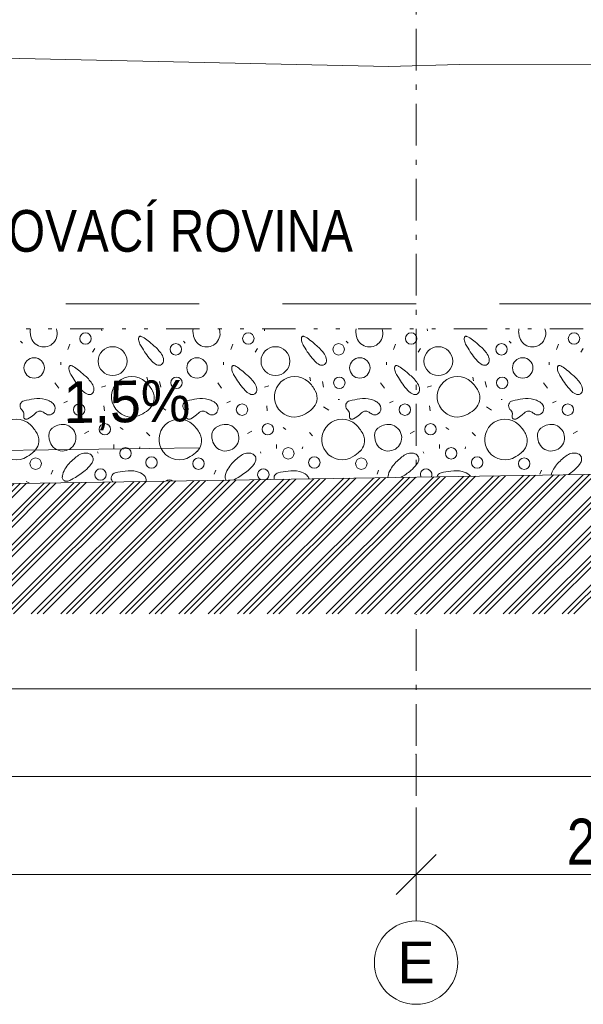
# Model space of a CAD drawing. Header units: millimetres. Extents: x -479461597 to -478645968, y -1101060132 to -1100898045.
# Tile 29 of 145: x -479182606 to -479179227, y -1101055223 to -1101049319. Entities that reach past the tile are written whole.
import ezdxf
from ezdxf.enums import TextEntityAlignment as Align

# ---------------------------------------------------------------- set-up
doc = ezdxf.new("R2010")
doc.units = ezdxf.units.MM
doc.header["$MEASUREMENT"] = 0
for name, pattern in [('Wipeout_Contour', [1000, 0, -1000]), ('Čerchovaná M', [450, 250, -85, 30, -85]), ('Čerchovaná se dvěma tečkami', [575, 200, -110, 22.5, -110, 22.5, -110]), ('Čárkovaná L', [1300, 800, -500])]:
    doc.linetypes.add(name, pattern=pattern)
for name, color, linetype, lineweight, true_color in [('2D prvky - značky_Pero_č.__4', 7, 'Continuous', 13, 0x1a4f6e), ('Anotace - SP_Pero_č.__25', 7, 'Continuous', 13, 0x1a4f6e), ('Bourané_2D prvky - vyplně_Pero_č.__40', 7, 'Continuous', 13, 0xc9ca94), ('Bourané_Konstrukce - základy výkop_Pero_č.__109', 7, 'Continuous', 13, 0x6da3d7), ('Bourané_Kóty - SP_Pero_č.__25', 7, 'Continuous', 13, 0x1a4f6e), ('Bourané_Kóty - SP_Pero_č.__45', 7, 'Continuous', 13, 0x1a4f6e), ('Bourané_Kóty - SP_Pero_č.__85', 7, 'Continuous', 13, 0x1a4f6e), ('Konstrukční síť_Pero_č.__81', 7, 'Continuous', 13, 0xa8a8a8), ('Situace - terén HTU_Pero_č.__186', 7, 'Continuous', 20, 0x7b0011), ('Situace - terén PT_Pero_č.__190', 7, 'Continuous', 20, 0x6d6f03)]:
    doc.layers.add(name, color=color, linetype=linetype, lineweight=lineweight, true_color=true_color)
for name, color, linetype, lineweight in [('Anotace - SP_Pero_č.__2', 7, 'Continuous', 20), ('Konstrukce - základy podsyp_Pero_č.__96', 124, 'Continuous', 13), ('Konstrukční síť_Pero_č.__183', 7, 'Continuous', 20)]:
    doc.layers.add(name, color=color, linetype=linetype, lineweight=lineweight)
for name, color, linetype in [('Bourané_2D prvky - vyplně', 7, 'Continuous'), ('Bourané_Kóty - SP', 7, 'Continuous'), ('Konstrukční síť', 7, 'Continuous'), ('Situace - terén PT', 7, 'Continuous')]:
    doc.layers.add(name, color=color, linetype=linetype)
doc.styles.add('GENERATED_STYLE_5', font='txt')
doc.styles.add('GENERATED_STYLE_6', font='txt')
doc.styles.add('GENERATED_STYLE_7', font='txt')
doc.dimstyles.new('GENERATED_STYLE__1', dxfattribs={"dimtxt": 275, "dimasz": 228, "dimexe": 0.18, "dimexo": 400, "dimgap": 0.09, "dimtad": 1, "dimtih": 1, "dimtoh": 1, "dimdec": 0, "dimzin": 0, "dimdsep": 46, "dimtxsty": 'GENERATED_STYLE_5', "dimblk": 'ARROWHEAD_6', "dimblk1": 'ARROWHEAD_6', "dimblk2": 'ARROWHEAD_6', "dimcen": 0.09, "dimclrd": 256, "dimclre": 256, "dimclrt": 256, "dimazin": 0, "dimtfac": 1, "dimtdec": 4, "dimtmove": 0, "dimatfit": 3, "dimfxl": 1, "dimtolj": 1, "dimtzin": 0, "dimarcsym": 0})
doc.dimstyles.new('GENERATED_STYLE__4', dxfattribs={"dimtxt": 0.18, "dimasz": 182.4, "dimexe": 0.18, "dimexo": 0.0625, "dimgap": 0.09, "dimtad": 0, "dimtih": 1, "dimtoh": 1, "dimdec": 4, "dimzin": 0, "dimdsep": 46, "dimcen": 0.09, "dimadec": 0, "dimazin": 0, "dimtfac": 1, "dimtdec": 4, "dimtmove": 0, "dimatfit": 3, "dimldrblk": 'ARROWHEAD_1', "dimfxl": 1, "dimtolj": 1, "dimtzin": 0, "dimarcsym": 0})

# ---------------------------------------------------------------- blocks, each defined once
blk = doc.blocks.new('*X11', base_point=(-479162629.7, -1101050723.4))
at = {"layer": 'Bourané_2D prvky - vyplně_Pero_č.__40', "color": 9, "linetype": 'Continuous', "lineweight": 13, "true_color": 0xc9ca94}
for p, q in [((-479182114.4, -1101051185.2), (-479182115.8, -1101051173.4)), ((-479181138, -1101051185.2), (-479181139.5, -1101051173.4)), ((-479180161.7, -1101051185.2), (-479180163.2, -1101051173.4)), ((-479182601.4, -1101051246), (-479182589.6, -1101051257.9)), ((-479182305.4, -1101051265), (-479182317.2, -1101051295.8)), ((-479181625.1, -1101051246), (-479181613.3, -1101051257.9)), ((-479181329, -1101051265), (-479181340.9, -1101051295.8)), ((-479180648.8, -1101051246), (-479180637, -1101051257.9)), ((-479180352.7, -1101051265), (-479180364.6, -1101051295.8)), ((-479179672.5, -1101051246), (-479179660.6, -1101051257.9)), ((-479179376.4, -1101051265), (-479179388.2, -1101051295.8)), ((-479182170.4, -1101051312.3), (-479182156.1, -1101051291)), ((-479181194, -1101051312.3), (-479181179.8, -1101051291)), ((-479180217.7, -1101051312.3), (-479180203.5, -1101051291)), ((-479179241.4, -1101051312.3), (-479179227.2, -1101051291)), ((-479182359.8, -1101051371.6), (-479182359.8, -1101051388.1)), ((-479181383.5, -1101051371.6), (-479181383.5, -1101051388.1)), ((-479180407.2, -1101051371.6), (-479180407.2, -1101051388.1)), ((-479179430.9, -1101051371.6), (-479179430.9, -1101051388.1)), ((-479182371.7, -1101051527.9), (-479182395.4, -1101051497.1)), ((-479182089.4, -1101051513.7), (-479182115.4, -1101051523.1)), ((-479181843, -1101051461.6), (-479181838.3, -1101051485.2)), ((-479181767.2, -1101051487.6), (-479181760.1, -1101051523.1)), ((-479181395.4, -1101051527.9), (-479181419.1, -1101051497.1)), ((-479181113, -1101051513.7), (-479181139.1, -1101051523.1)), ((-479180866.7, -1101051461.6), (-479180862, -1101051485.2)), ((-479180790.9, -1101051487.6), (-479180783.8, -1101051523.1)), ((-479180419, -1101051527.9), (-479180442.7, -1101051497.1)), ((-479180136.7, -1101051513.7), (-479180162.8, -1101051523.1)), ((-479179890.4, -1101051461.6), (-479179885.7, -1101051485.2)), ((-479179814.6, -1101051487.6), (-479179807.5, -1101051523.1)), ((-479179442.7, -1101051527.9), (-479179466.4, -1101051497.1)), ((-479182340.9, -1101051615.5), (-479182319.6, -1101051606)), ((-479182101, -1101051634.2), (-479182098.6, -1101051665)), ((-479181672.5, -1101051596.6), (-479181665.4, -1101051596.6)), ((-479181364.6, -1101051615.5), (-479181343.3, -1101051606)), ((-479181124.7, -1101051634.2), (-479181122.3, -1101051665)), ((-479180696.2, -1101051596.6), (-479180689.1, -1101051596.6)), ((-479180388.3, -1101051615.5), (-479180366.9, -1101051606)), ((-479180148.3, -1101051634.2), (-479180146, -1101051665)), ((-479179719.9, -1101051596.6), (-479179712.7, -1101051596.6)), ((-479179411.9, -1101051615.5), (-479179390.6, -1101051606)), ((-479181760.4, -1101051640.9), (-479181729.6, -1101051659.9)), ((-479180784.1, -1101051640.9), (-479180753.3, -1101051659.9)), ((-479179807.8, -1101051640.9), (-479179777, -1101051659.9)), ((-479182191.3, -1101051785.6), (-479182217.3, -1101051799.8)), ((-479182003.4, -1101051765.2), (-479181986.7, -1101051776)), ((-479181845.4, -1101051794.7), (-479181826.5, -1101051813.6)), ((-479181215, -1101051785.6), (-479181241, -1101051799.8)), ((-479181027.1, -1101051765.2), (-479181010.3, -1101051776)), ((-479180869.1, -1101051794.7), (-479180850.1, -1101051813.6)), ((-479180238.6, -1101051785.6), (-479180264.7, -1101051799.8)), ((-479180050.8, -1101051765.2), (-479180034, -1101051776)), ((-479179892.8, -1101051794.7), (-479179873.8, -1101051813.6)), ((-479179262.3, -1101051785.6), (-479179288.4, -1101051799.8)), ((-479182042, -1101051889.4), (-479182042, -1101051865.7)), ((-479181065.7, -1101051889.4), (-479181065.7, -1101051865.7)), ((-479180089.4, -1101051889.4), (-479180089.4, -1101051865.7)), ((-479182136.7, -1101051917.8), (-479182139.1, -1101051910.7)), ((-479181888, -1101051891.8), (-479181885.7, -1101051879.9)), ((-479181160.4, -1101051917.8), (-479181162.8, -1101051910.7)), ((-479180911.7, -1101051891.8), (-479180909.3, -1101051879.9)), ((-479180184.1, -1101051917.8), (-479180186.5, -1101051910.7)), ((-479179935.4, -1101051891.8), (-479179933, -1101051879.9)), ((-479182407.2, -1101052019.7), (-479182416.7, -1101052043.4)), ((-479181430.9, -1101052019.7), (-479181440.4, -1101052043.4)), ((-479180454.6, -1101052019.7), (-479180464, -1101052043.4)), ((-479179478.3, -1101052019.7), (-479179487.7, -1101052043.4)), ((-479182568.3, -1101052088.4), (-479182547, -1101052097.8))]:
    blk.add_line(p, q, dxfattribs=at)
for centre, radius in [((-479182211.7, -1101051231.1), 34.3), ((-479181235.4, -1101051231.1), 34.3), ((-479180259, -1101051231.1), 34.3), ((-479179282.7, -1101051231.1), 34.3), ((-479182049.2, -1101051366.1), 86.5), ((-479181670.3, -1101051295.5), 34.3), ((-479181072.8, -1101051366.1), 86.5), ((-479180694, -1101051295.5), 34.3), ((-479180096.5, -1101051366.1), 86.5), ((-479179717.7, -1101051295.5), 34.3), ((-479182519.5, -1101051407.1), 61.2), ((-479181543.2, -1101051407.1), 61.2), ((-479180566.8, -1101051407.1), 61.2), ((-479179590.5, -1101051407.1), 61.2), ((-479181666.1, -1101051495.9), 34.3), ((-479180689.8, -1101051495.9), 34.3), ((-479179713.5, -1101051495.9), 34.3), ((-479182249.5, -1101051657.6), 34.3), ((-479181273.1, -1101051657.6), 34.3), ((-479180296.8, -1101051657.6), 34.3), ((-479179320.5, -1101051657.6), 34.3), ((-479182095.4, -1101051775), 34.3), ((-479181119.1, -1101051775), 34.3), ((-479180142.8, -1101051775), 34.3), ((-479181972.2, -1101051919.3), 34.3), ((-479180995.9, -1101051919.3), 34.3), ((-479180019.6, -1101051919.3), 34.3), ((-479182510.7, -1101051981.2), 34.3), ((-479181816.1, -1101051974.2), 34.3), ((-479181534.4, -1101051981.2), 34.3), ((-479180839.8, -1101051974.2), 34.3), ((-479180558.1, -1101051981.2), 34.3), ((-479179863.5, -1101051974.2), 34.3), ((-479179581.8, -1101051981.2), 34.3), ((-479182121.8, -1101052046.7), 34.3)]:
    blk.add_circle(centre, radius, dxfattribs=at)
for centre, radius, start, end in [((-479182483.4, -1101051187.1), 60.4, 166.82651, 183.23471), ((-479182403.9, -1101051182.7), 140, 183.20947, 193.73016), ((-479182461.3, -1101051201.4), 79.9, 190.42819, 20.56996), ((-479181858.5, -1101051232.8), 35.1, 166.99162, 187.79059), ((-479181880.6, -1101051228), 12.4, 144.58124, 165.79236), ((-479181884.2, -1101051225.6), 8.15, 116.44249, 143.74637), ((-479181883.7, -1101051227.1), 9.77, 91.58784, 115.1953), ((-479181883.4, -1101051235.2), 17.9, 76.26222, 91.63398), ((-479181891, -1101051263.6), 47.3, 60.09228, 75.56108), ((-479181968.6, -1101051399.7), 203.9, 49.77705, 60.23921), ((-479181507.1, -1101051187.1), 60.4, 166.82651, 183.23471), ((-479181427.6, -1101051182.7), 140, 183.20947, 193.73016), ((-479181485, -1101051201.4), 79.9, 190.42819, 20.56996), ((-479180882.2, -1101051232.8), 35.1, 166.99162, 187.79059), ((-479180904.3, -1101051228), 12.4, 144.58124, 165.79236), ((-479180907.9, -1101051225.6), 8.15, 116.44249, 143.74637), ((-479180907.3, -1101051227.1), 9.77, 91.58784, 115.1953), ((-479180907.1, -1101051235.2), 17.9, 76.26222, 91.63398), ((-479180914.6, -1101051263.6), 47.3, 60.09228, 75.56108), ((-479180992.3, -1101051399.7), 203.9, 49.77705, 60.23921), ((-479180530.8, -1101051187.1), 60.4, 166.82651, 183.23471), ((-479180451.3, -1101051182.7), 140, 183.20947, 193.73016), ((-479180508.7, -1101051201.4), 79.9, 190.42819, 20.56996), ((-479179905.9, -1101051232.8), 35.1, 166.99162, 187.79059), ((-479179928, -1101051228), 12.4, 144.58124, 165.79236), ((-479179931.5, -1101051225.6), 8.15, 116.44249, 143.74637), ((-479179931, -1101051227.1), 9.77, 91.58784, 115.1953), ((-479179930.8, -1101051235.2), 17.9, 76.26222, 91.63398), ((-479179938.3, -1101051263.6), 47.3, 60.09228, 75.56108), ((-479180016, -1101051399.7), 203.9, 49.77705, 60.23921), ((-479179554.5, -1101051187.1), 60.4, 166.82651, 183.23471), ((-479179475, -1101051182.7), 140, 183.20947, 193.73016), ((-479179532.4, -1101051201.4), 79.9, 190.42819, 20.56996), ((-479181813.7, -1101051228.6), 80.1, 186.42962, 206.15703), ((-479181679.3, -1101051161.8), 230.1, 206.33038, 213.62436), ((-479182424.2, -1101051965.3), 930.2, 47.97476, 50.84929), ((-479181942.7, -1101051449.8), 225.2, 33.83427, 51.18662), ((-479180837.4, -1101051228.6), 80.1, 186.42962, 206.15703), ((-479180703, -1101051161.8), 230.1, 206.33038, 213.62436), ((-479181447.9, -1101051965.3), 930.2, 47.97476, 50.84929), ((-479180966.3, -1101051449.8), 225.2, 33.83427, 51.18662), ((-479179861, -1101051228.6), 80.1, 186.42962, 206.15703), ((-479179726.7, -1101051161.8), 230.1, 206.33038, 213.62436), ((-479180471.6, -1101051965.3), 930.2, 47.97476, 50.84929), ((-479179990, -1101051449.8), 225.2, 33.83427, 51.18662), ((-479181482.4, -1101051061.3), 450.4, 210.40568, 222.59648), ((-479181822.5, -1101051367.9), 79.8, 6.38135, 32.97964), ((-479180506.1, -1101051061.3), 450.4, 210.40568, 222.59648), ((-479180846.2, -1101051367.9), 79.8, 6.38135, 32.97964), ((-479179529.8, -1101051061.3), 450.4, 210.40568, 222.59648), ((-479179869.9, -1101051367.9), 79.8, 6.38135, 32.97964), ((-479182276.2, -1101051408.4), 35.1, 166.99162, 187.79059), ((-479182298.3, -1101051403.5), 12.4, 144.58124, 165.79236), ((-479182301.9, -1101051401.2), 8.15, 116.44249, 143.74637), ((-479182301.4, -1101051402.7), 9.77, 91.58784, 115.1953), ((-479182301.1, -1101051410.8), 17.9, 76.26222, 91.63398), ((-479182308.7, -1101051439.2), 47.3, 60.09228, 75.56108), ((-479182386.3, -1101051575.2), 203.9, 49.77705, 60.23921), ((-479181740.6, -1101051299.2), 99.3, 222.37116, 243.06329), ((-479181771.3, -1101051360.1), 31.2, 242.60519, 300.24019), ((-479181773, -1101051362.6), 30, 305.49207, 6.90343), ((-479181299.9, -1101051408.4), 35.1, 166.99162, 187.79059), ((-479181322, -1101051403.5), 12.4, 144.58124, 165.79236), ((-479181325.6, -1101051401.2), 8.15, 116.44249, 143.74637), ((-479181325, -1101051402.7), 9.77, 91.58784, 115.1953), ((-479181324.8, -1101051410.8), 17.9, 76.26222, 91.63398), ((-479181332.3, -1101051439.2), 47.3, 60.09228, 75.56108), ((-479181410, -1101051575.2), 203.9, 49.77705, 60.23921), ((-479180764.3, -1101051299.2), 99.3, 222.37116, 243.06329), ((-479180795, -1101051360.1), 31.2, 242.60519, 300.24019), ((-479180796.7, -1101051362.6), 30, 305.49207, 6.90343), ((-479180323.6, -1101051408.4), 35.1, 166.99162, 187.79059), ((-479180345.7, -1101051403.5), 12.4, 144.58124, 165.79236), ((-479180349.2, -1101051401.2), 8.15, 116.44249, 143.74637), ((-479180348.7, -1101051402.7), 9.77, 91.58784, 115.1953), ((-479180348.5, -1101051410.8), 17.9, 76.26222, 91.63398), ((-479180356, -1101051439.2), 47.3, 60.09228, 75.56108), ((-479180433.7, -1101051575.2), 203.9, 49.77705, 60.23921), ((-479179788, -1101051299.2), 99.3, 222.37116, 243.06329), ((-479179818.7, -1101051360.1), 31.2, 242.60519, 300.24019), ((-479179820.4, -1101051362.6), 30, 305.49207, 6.90343), ((-479179347.2, -1101051408.4), 35.1, 166.99162, 187.79059), ((-479179369.4, -1101051403.5), 12.4, 144.58124, 165.79236), ((-479179372.9, -1101051401.2), 8.15, 116.44249, 143.74637), ((-479179372.4, -1101051402.7), 9.77, 91.58784, 115.1953), ((-479179372.2, -1101051410.8), 17.9, 76.26222, 91.63398), ((-479179379.7, -1101051439.2), 47.3, 60.09228, 75.56108), ((-479179457.3, -1101051575.2), 203.9, 49.77705, 60.23921), ((-479182231.4, -1101051404.2), 80.1, 186.42962, 206.15703), ((-479182097, -1101051337.4), 230.1, 206.33038, 213.62436), ((-479182841.9, -1101052140.9), 930.2, 47.97476, 50.84929), ((-479182360.4, -1101051625.4), 225.2, 33.83427, 51.18662), ((-479181934, -1101051579.9), 121.6, 47.44539, 302.61512), ((-479181255.1, -1101051404.2), 80.1, 186.42962, 206.15703), ((-479181120.7, -1101051337.4), 230.1, 206.33038, 213.62436), ((-479181865.6, -1101052140.9), 930.2, 47.97476, 50.84929), ((-479181384, -1101051625.4), 225.2, 33.83427, 51.18662), ((-479180957.7, -1101051579.9), 121.6, 47.44539, 302.61512), ((-479180278.7, -1101051404.2), 80.1, 186.42962, 206.15703), ((-479180144.4, -1101051337.4), 230.1, 206.33038, 213.62436), ((-479180889.3, -1101052140.9), 930.2, 47.97476, 50.84929), ((-479180407.7, -1101051625.4), 225.2, 33.83427, 51.18662), ((-479179981.4, -1101051579.9), 121.6, 47.44539, 302.61512), ((-479179302.4, -1101051404.2), 80.1, 186.42962, 206.15703), ((-479179168, -1101051337.4), 230.1, 206.33038, 213.62436), ((-479179913, -1101052140.9), 930.2, 47.97476, 50.84929), ((-479179431.4, -1101051625.4), 225.2, 33.83427, 51.18662), ((-479181900.1, -1101051236.9), 450.4, 210.40568, 222.59648), ((-479182240.2, -1101051543.4), 79.8, 6.38135, 32.97964), ((-479181988.1, -1101051637.9), 201, 27.73941, 47.25688), ((-479180923.8, -1101051236.9), 450.4, 210.40568, 222.59648), ((-479181263.9, -1101051543.4), 79.8, 6.38135, 32.97964), ((-479181011.8, -1101051637.9), 201, 27.73941, 47.25688), ((-479179947.5, -1101051236.9), 450.4, 210.40568, 222.59648), ((-479180287.6, -1101051543.4), 79.8, 6.38135, 32.97964), ((-479180035.5, -1101051637.9), 201, 27.73941, 47.25688), ((-479178971.2, -1101051236.9), 450.4, 210.40568, 222.59648), ((-479179311.3, -1101051543.4), 79.8, 6.38135, 32.97964), ((-479182158.3, -1101051474.8), 99.3, 222.37116, 243.06329), ((-479182189, -1101051535.7), 31.2, 242.60519, 300.24019), ((-479182190.7, -1101051538.2), 30, 305.49207, 6.90343), ((-479181892.1, -1101051587.6), 92.5, 347.76658, 27.85068), ((-479181182, -1101051474.8), 99.3, 222.37116, 243.06329), ((-479181212.7, -1101051535.7), 31.2, 242.60519, 300.24019), ((-479181214.4, -1101051538.2), 30, 305.49207, 6.90343), ((-479180915.8, -1101051587.6), 92.5, 347.76658, 27.85068), ((-479180205.7, -1101051474.8), 99.3, 222.37116, 243.06329), ((-479180236.4, -1101051535.7), 31.2, 242.60519, 300.24019), ((-479180238.1, -1101051538.2), 30, 305.49207, 6.90343), ((-479179939.4, -1101051587.6), 92.5, 347.76658, 27.85068), ((-479179229.4, -1101051474.8), 99.3, 222.37116, 243.06329), ((-479179260, -1101051535.7), 31.2, 242.60519, 300.24019), ((-479179261.8, -1101051538.2), 30, 305.49207, 6.90343), ((-479182572.7, -1101051634.7), 31.5, 102.33238, 221.66579), ((-479182464.6, -1101052066.7), 476.8, 96.62587, 103.9434), ((-479182493.1, -1101051772.1), 181.1, 76.98482, 98.41911), ((-479182481.5, -1101051711.3), 119.2, 60.58312, 75.82357), ((-479182456.1, -1101051668.9), 69.8, 37.64751, 61.59738), ((-479182433.5, -1101051650), 40.4, 327.0376, 36.12094), ((-479181894.7, -1101051582.2), 96.3, 314.77786, 344.99612), ((-479181596.4, -1101051634.7), 31.5, 102.33238, 221.66579), ((-479181488.2, -1101052066.7), 476.8, 96.62587, 103.9434), ((-479181516.7, -1101051772.1), 181.1, 76.98482, 98.41911), ((-479181505.2, -1101051711.3), 119.2, 60.58312, 75.82357), ((-479181479.8, -1101051668.9), 69.8, 37.64751, 61.59738), ((-479181457.2, -1101051650), 40.4, 327.0376, 36.12094), ((-479180918.4, -1101051582.2), 96.3, 314.77786, 344.99612), ((-479180620.1, -1101051634.7), 31.5, 102.33238, 221.66579), ((-479180511.9, -1101052066.7), 476.8, 96.62587, 103.9434), ((-479180540.4, -1101051772.1), 181.1, 76.98482, 98.41911), ((-479180528.8, -1101051711.3), 119.2, 60.58312, 75.82357), ((-479180503.5, -1101051668.9), 69.8, 37.64751, 61.59738), ((-479180480.9, -1101051650), 40.4, 327.0376, 36.12094), ((-479179942.1, -1101051582.2), 96.3, 314.77786, 344.99612), ((-479179643.8, -1101051634.7), 31.5, 102.33238, 221.66579), ((-479179535.6, -1101052066.7), 476.8, 96.62587, 103.9434), ((-479179564.1, -1101051772.1), 181.1, 76.98482, 98.41911), ((-479179552.5, -1101051711.3), 119.2, 60.58312, 75.82357), ((-479179527.2, -1101051668.9), 69.8, 37.64751, 61.59738), ((-479179504.5, -1101051650), 40.4, 327.0376, 36.12094), ((-479182662.6, -1101051722.1), 93.8, 36.34422, 45.05059), ((-479182611.1, -1101051684), 29.8, 9.2485, 36.04485), ((-479182537.2, -1101051697.1), 45.1, 172.11009, 189.08744), ((-479182633.1, -1101051684.4), 51.7, 352.80345, 5.8388), ((-479182611.9, -1101051596.2), 128.1, 295.46694, 314.57351), ((-479182413.9, -1101051801.8), 157.3, 125.17662, 133.36956), ((-479182481.4, -1101051705.3), 39.5, 96.38752, 125.85484), ((-479182484.1, -1101051697.5), 31.5, 62.29017, 93.16723), ((-479182512.8, -1101051750.5), 91.8, 52.69594, 61.7729), ((-479182395.2, -1101051595.3), 102.9, 232.99345, 240.45597), ((-479182428.7, -1101051653.7), 35.6, 240.83218, 267.00649), ((-479182430.2, -1101051653.5), 35.8, 269.51744, 328.79179), ((-479181967.9, -1101051508.6), 200.1, 299.80292, 314.81337), ((-479181686.2, -1101051722.1), 93.8, 36.34422, 45.05059), ((-479181634.7, -1101051684), 29.8, 9.2485, 36.04485), ((-479181560.8, -1101051697.1), 45.1, 172.11009, 189.08744), ((-479181656.8, -1101051684.4), 51.7, 352.80345, 5.8388), ((-479181635.6, -1101051596.2), 128.1, 295.46694, 314.57351), ((-479181437.6, -1101051801.8), 157.3, 125.17662, 133.36956), ((-479181505.1, -1101051705.3), 39.5, 96.38752, 125.85484), ((-479181507.7, -1101051697.5), 31.5, 62.29017, 93.16723), ((-479181536.5, -1101051750.5), 91.8, 52.69594, 61.7729), ((-479181418.9, -1101051595.3), 102.9, 232.99345, 240.45597), ((-479181452.3, -1101051653.7), 35.6, 240.83218, 267.00649), ((-479181453.9, -1101051653.5), 35.8, 269.51744, 328.79179), ((-479180991.6, -1101051508.6), 200.1, 299.80292, 314.81337), ((-479180709.9, -1101051722.1), 93.8, 36.34422, 45.05059), ((-479180658.4, -1101051684), 29.8, 9.2485, 36.04485), ((-479180584.5, -1101051697.1), 45.1, 172.11009, 189.08744), ((-479180680.5, -1101051684.4), 51.7, 352.80345, 5.8388), ((-479180659.2, -1101051596.2), 128.1, 295.46694, 314.57351), ((-479180461.3, -1101051801.8), 157.3, 125.17662, 133.36956), ((-479180528.8, -1101051705.3), 39.5, 96.38752, 125.85484), ((-479180531.4, -1101051697.5), 31.5, 62.29017, 93.16723), ((-479180560.2, -1101051750.5), 91.8, 52.69594, 61.7729), ((-479180442.6, -1101051595.3), 102.9, 232.99345, 240.45597), ((-479180476, -1101051653.7), 35.6, 240.83218, 267.00649), ((-479180477.6, -1101051653.5), 35.8, 269.51744, 328.79179), ((-479180015.3, -1101051508.6), 200.1, 299.80292, 314.81337), ((-479179733.6, -1101051722.1), 93.8, 36.34422, 45.05059), ((-479179682.1, -1101051684), 29.8, 9.2485, 36.04485), ((-479179608.2, -1101051697.1), 45.1, 172.11009, 189.08744), ((-479179704.1, -1101051684.4), 51.7, 352.80345, 5.8388), ((-479179682.9, -1101051596.2), 128.1, 295.46694, 314.57351), ((-479179485, -1101051801.8), 157.3, 125.17662, 133.36956), ((-479179552.4, -1101051705.3), 39.5, 96.38752, 125.85484), ((-479179555.1, -1101051697.5), 31.5, 62.29017, 93.16723), ((-479179583.8, -1101051750.5), 91.8, 52.69594, 61.7729), ((-479179466.3, -1101051595.3), 102.9, 232.99345, 240.45597), ((-479179499.7, -1101051653.7), 35.6, 240.83218, 267.00649), ((-479179501.2, -1101051653.5), 35.8, 269.51744, 328.79179), ((-479182626.1, -1101051836.5), 121.6, 47.44539, 302.61512), ((-479182566.8, -1101051701.6), 15.1, 189.97096, 219.94545), ((-479182570.4, -1101051704), 10.8, 222.4728, 257.54629), ((-479182569.1, -1101051696.4), 18.5, 258.52372, 281.52951), ((-479182573, -1101051674.8), 40.5, 280.79529, 293.53627), ((-479182680.2, -1101051894.5), 201, 27.73941, 47.25688), ((-479182348.6, -1101051825.7), 79.9, 190.42819, 104.62943), ((-479182331.6, -1101051883.8), 140.5, 105.38214, 120.90768), ((-479181649.7, -1101051836.5), 121.6, 47.44539, 302.61512), ((-479181590.5, -1101051701.6), 15.1, 189.97096, 219.94545), ((-479181594.1, -1101051704), 10.8, 222.4728, 257.54629), ((-479181592.8, -1101051696.4), 18.5, 258.52372, 281.52951), ((-479181596.6, -1101051674.8), 40.5, 280.79529, 293.53627), ((-479181703.9, -1101051894.5), 201, 27.73941, 47.25688), ((-479181372.3, -1101051825.7), 79.9, 190.42819, 104.62943), ((-479181355.2, -1101051883.8), 140.5, 105.38214, 120.90768), ((-479180673.4, -1101051836.5), 121.6, 47.44539, 302.61512), ((-479180614.2, -1101051701.6), 15.1, 189.97096, 219.94545), ((-479180617.8, -1101051704), 10.8, 222.4728, 257.54629), ((-479180616.4, -1101051696.4), 18.5, 258.52372, 281.52951), ((-479180620.3, -1101051674.8), 40.5, 280.79529, 293.53627), ((-479180727.6, -1101051894.5), 201, 27.73941, 47.25688), ((-479180396, -1101051825.7), 79.9, 190.42819, 104.62943), ((-479180378.9, -1101051883.8), 140.5, 105.38214, 120.90768), ((-479179697.1, -1101051836.5), 121.6, 47.44539, 302.61512), ((-479179637.8, -1101051701.6), 15.1, 189.97096, 219.94545), ((-479179641.5, -1101051704), 10.8, 222.4728, 257.54629), ((-479179640.1, -1101051696.4), 18.5, 258.52372, 281.52951), ((-479179644, -1101051674.8), 40.5, 280.79529, 293.53627), ((-479179751.3, -1101051894.5), 201, 27.73941, 47.25688), ((-479179419.7, -1101051825.7), 79.9, 190.42819, 104.62943), ((-479179402.6, -1101051883.8), 140.5, 105.38214, 120.90768), ((-479182584.1, -1101051844.2), 92.5, 347.76658, 27.85068), ((-479182370.7, -1101051811.4), 60.4, 159.35742, 183.23471), ((-479182291.3, -1101051807), 140, 183.20947, 193.73016), ((-479182374.1, -1101051813.1), 57.9, 120.7918, 156.66705), ((-479181607.8, -1101051844.2), 92.5, 347.76658, 27.85068), ((-479181394.4, -1101051811.4), 60.4, 159.35742, 183.23471), ((-479181314.9, -1101051807), 140, 183.20947, 193.73016), ((-479181397.7, -1101051813.1), 57.9, 120.7918, 156.66705), ((-479180631.5, -1101051844.2), 92.5, 347.76658, 27.85068), ((-479180418.1, -1101051811.4), 60.4, 159.35742, 183.23471), ((-479180338.6, -1101051807), 140, 183.20947, 193.73016), ((-479180421.4, -1101051813.1), 57.9, 120.7918, 156.66705), ((-479179655.2, -1101051844.2), 92.5, 347.76658, 27.85068), ((-479179441.8, -1101051811.4), 60.4, 159.35742, 183.23471), ((-479179362.3, -1101051807), 140, 183.20947, 193.73016), ((-479179445.1, -1101051813.1), 57.9, 120.7918, 156.66705), ((-479182586.8, -1101051838.9), 96.3, 314.77786, 344.99612), ((-479181610.5, -1101051838.9), 96.3, 314.77786, 344.99612), ((-479180634.1, -1101051838.9), 96.3, 314.77786, 344.99612), ((-479179657.8, -1101051838.9), 96.3, 314.77786, 344.99612), ((-479182660, -1101051765.3), 200.1, 299.80292, 314.81337), ((-479182140.8, -1101052104.6), 207.1, 122.84273, 132.36955), ((-479182206.2, -1101052003.2), 86.5, 100.49602, 122.88251), ((-479182210.9, -1101051977.6), 60.4, 68.66458, 100.54861), ((-479182202.1, -1101051955.3), 36.5, 19.35089, 68.79016), ((-479181683.7, -1101051765.3), 200.1, 299.80292, 314.81337), ((-479181164.5, -1101052104.6), 207.1, 122.84273, 132.36955), ((-479181229.9, -1101052003.2), 86.5, 100.49602, 122.88251), ((-479181234.5, -1101051977.6), 60.4, 68.66458, 100.54861), ((-479181225.8, -1101051955.3), 36.5, 19.35089, 68.79016), ((-479180707.4, -1101051765.3), 200.1, 299.80292, 314.81337), ((-479180188.2, -1101052104.6), 207.1, 122.84273, 132.36955), ((-479180253.5, -1101052003.2), 86.5, 100.49602, 122.88251), ((-479180258.2, -1101051977.6), 60.4, 68.66458, 100.54861), ((-479180249.4, -1101051955.3), 36.5, 19.35089, 68.79016), ((-479179731, -1101051765.3), 200.1, 299.80292, 314.81337), ((-479179211.9, -1101052104.6), 207.1, 122.84273, 132.36955), ((-479179277.2, -1101052003.2), 86.5, 100.49602, 122.88251), ((-479179281.9, -1101051977.6), 60.4, 68.66458, 100.54861), ((-479179273.1, -1101051955.3), 36.5, 19.35089, 68.79016), ((-479182113.9, -1101052150.7), 259.5, 129.90161, 148.26962), ((-479182376, -1101051831.3), 250.4, 310.40665, 321.8671), ((-479182232.9, -1101051943.1), 68.8, 321.46778, 341.10531), ((-479182202.3, -1101051954.1), 36.2, 341.89835, 17.40087), ((-479181137.6, -1101052150.7), 259.5, 129.90161, 148.26962), ((-479181399.7, -1101051831.3), 250.4, 310.40665, 321.8671), ((-479181256.6, -1101051943.1), 68.8, 321.46778, 341.10531), ((-479181225.9, -1101051954.1), 36.2, 341.89835, 17.40087), ((-479180161.2, -1101052150.7), 259.5, 129.90161, 148.26962), ((-479180423.4, -1101051831.3), 250.4, 310.40665, 321.8671), ((-479180280.3, -1101051943.1), 68.8, 321.46778, 341.10531), ((-479180249.6, -1101051954.1), 36.2, 341.89835, 17.40087), ((-479179184.9, -1101052150.7), 259.5, 129.90161, 148.26962), ((-479179447.1, -1101051831.3), 250.4, 310.40665, 321.8671), ((-479179303.9, -1101051943.1), 68.8, 321.46778, 341.10531), ((-479179273.3, -1101051954.1), 36.2, 341.89835, 17.40087), ((-479182244.2, -1101052072.5), 107.6, 147.19413, 171.59453), ((-479182476.7, -1101051711.1), 407.2, 298.70336, 310.22758), ((-479182026.3, -1101052067), 31.5, 102.33238, 221.66579), ((-479181918.1, -1101052499), 476.8, 96.62587, 103.9434), ((-479181946.6, -1101052204.4), 181.1, 76.98482, 98.41911), ((-479181928.3, -1101052126.7), 101.2, 48.71943, 77.21562), ((-479181889.2, -1101052082.9), 42.5, 353.09918, 49.24138), ((-479181267.9, -1101052072.5), 107.6, 147.19413, 171.59453), ((-479181500.4, -1101051711.1), 407.2, 298.70336, 310.22758), ((-479181145.5, -1101052046.7), 34.3, 299.74437, 242.08379), ((-479181050, -1101052067), 31.5, 102.33238, 196.11187), ((-479180941.8, -1101052499), 476.8, 96.62587, 103.9434), ((-479180970.3, -1101052204.4), 181.1, 76.98482, 98.41911), ((-479180951.9, -1101052126.7), 101.2, 48.71943, 77.21562), ((-479180912.9, -1101052082.9), 42.5, 14.23684, 49.24138), ((-479180291.5, -1101052072.5), 107.6, 147.19413, 171.59453), ((-479180524.1, -1101051711.1), 407.2, 300.03284, 310.22758), ((-479180169.2, -1101052046.7), 34.3, 335.94804, 205.88012), ((-479180073.6, -1101052067), 31.5, 102.33238, 167.51112), ((-479179965.5, -1101052499), 476.8, 96.62587, 103.9434), ((-479179994, -1101052204.4), 181.1, 76.98482, 98.41911), ((-479179975.6, -1101052126.7), 101.2, 48.71943, 77.21562), ((-479179936.6, -1101052082.9), 42.5, 37.5584, 49.24138), ((-479179315.2, -1101052072.5), 107.6, 147.19413, 167.53119), ((-479179547.7, -1101051711.1), 407.2, 304.26052, 310.22758), ((-479182319.4, -1101052061.4), 31.5, 171.54092, 204.33016), ((-479182328.7, -1101052063.8), 22.1, 208.56929, 254.54787), ((-479182324.8, -1101052048.9), 37.6, 254.87908, 291.21322), ((-479182358.9, -1101051960.6), 132.1, 291.13044, 302.06723), ((-479180796.2, -1101054644), 2973.1, 119.96311, 120.13159), ((-479182119.7, -1101052157.6), 98.6, 42.33303, 44.90832), ((-479181708.4, -1101052112.7), 34.3, 52.63222, 129.19594), ((-479181343.1, -1101052061.4), 31.5, 171.54092, 204.33016), ((-479181352.4, -1101052063.8), 22.1, 208.56929, 228.22264), ((-479181382.5, -1101051960.6), 132.1, 295.76793, 302.06723), ((-479179819.9, -1101054644), 2973.1, 119.96311, 120.13159), ((-479180366.8, -1101052061.4), 31.5, 171.54092, 186.29489)]:
    blk.add_arc(centre, radius, start, end, dxfattribs=at)
blk = doc.blocks.new('výplň_1_2', base_point=(-479162629.7, -1101050723.4))
at = {"color": 254, "linetype": 'Wipeout_Contour', "lineweight": 0, "ltscale": 19212835833.5994}
blk.add_wipeout([(-479190180.3, -1101051973.3), (-479187635.7, -1101052051.1), (-479187534.4, -1101052419.4), (-479187301.9, -1101052419.4), (-479187215.9, -1101052173.6), (-479174655, -1101051973.2), (-479161179.3, -1101052108), (-479161076.7, -1101052481), (-479160782.4, -1101052481), (-479160677.3, -1101052098.7), (-479159377.5, -1101052085.7), (-479159377.5, -1101051173.4), (-479187977.8, -1101051173.4), (-479187977.8, -1101051531.3), (-479187619.3, -1101051889.8), (-479190178.2, -1101051889.8)], dxfattribs=at).dxf.layer = 'Bourané_2D prvky - vyplně'
at = {"layer": 'Bourané_2D prvky - vyplně_Pero_č.__40', "color": 9, "linetype": 'Continuous', "lineweight": 13, "true_color": 0xc9ca94}
blk.add_blockref('*X11', (-479162629.7, -1101050723.4), dxfattribs=at)
blk = doc.blocks.new('Řez_1_2', base_point=(-479162629.7, -1101050723.4))
at = {"layer": 'Situace - terén PT_Pero_č.__190', "color": 66, "linetype": 'Continuous', "lineweight": 20, "true_color": 0x6d6f03, "flags": 128}
blk.add_lwpolyline([(-479178756.4, -1101049589.8), (-479179972.2, -1101049586.7), (-479180393.9, -1101049598.7), (-479186574.6, -1101049464.6), (-479186594.9, -1101049464.5), (-479192606.3, -1101049413.4), (-479202578.3, -1101049393), (-479202590, -1101049393.2), (-479202592.1, -1101049393.1), (-479204934.1, -1101049444.9), (-479205950.1, -1101049601.9)], dxfattribs=at)
blk = doc.blocks.new('Standardní značka sítě[1]_2', base_point=(-479180229.8, -1101040723.4))
at = {"layer": 'Konstrukční síť_Pero_č.__183', "color": 7, "linetype": 'Continuous', "lineweight": 20}
blk.add_circle((-479180229.8, -1101054973.4), 250, dxfattribs=at)
at = {"layer": 'Konstrukční síť_Pero_č.__81', "color": 253, "linetype": 'Čerchovaná M', "lineweight": 13, "true_color": 0xa8a8a8}
for p, q in [((-479180229.8, -1101041723.4), (-479180229.8, -1101053723.4)), ((-479180229.8, -1101053723.4), (-479180229.8, -1101054723.4))]:
    blk.add_line(p, q, dxfattribs=at)
blk.add_point((-479180229.8, -1101053723.4), dxfattribs=at)
blk.add_point((-479180229.8, -1101053723.4), dxfattribs=at)
at = {"layer": 'Konstrukční síť_Pero_č.__183', "color": 7, "lineweight": 20, "style": 'GENERATED_STYLE_7'}
for tag, p in [('AC_MarkerText_1_0', (-479180229.8, -1101040472)), ('AC_MarkerText_1_1', (-479180229.8, -1101054972))]:
    blk.add_attdef(tag, text='', height=250, rotation=360, dxfattribs=at).set_placement(p, align=Align.MIDDLE_CENTER)
blk = doc.blocks.new('*D35', base_point=(-479162629.7, -1101050723.4))
at = {"layer": 'Bourané_Kóty - SP_Pero_č.__45', "color": 146, "linetype": 'Continuous', "lineweight": 13, "true_color": 0x1a4f6e}
for p, q in [((-479190009.8, -1101053737.6), (-479190249.8, -1101053977.6)), ((-479148478.4, -1101053977.6), (-479148238.4, -1101053737.6))]:
    blk.add_line(p, q, dxfattribs=at)
at = {"layer": 'Bourané_Kóty - SP_Pero_č.__85', "color": 146, "linetype": 'Continuous', "lineweight": 13, "true_color": 0x1a4f6e}
for p, q in [((-479190129.8, -1101054082.6), (-479190129.8, -1101053457.6)), ((-479148358.4, -1101054082.6), (-479148358.4, -1101053457.6)), ((-479190309.8, -1101053857.6), (-479190129.8, -1101053857.6)), ((-479190129.8, -1101053857.6), (-479148358.4, -1101053857.6)), ((-479148358.4, -1101053857.6), (-479148178.4, -1101053857.6))]:
    blk.add_line(p, q, dxfattribs=at)
at = {"layer": 'Bourané_Kóty - SP_Pero_č.__25', "color": 146, "lineweight": 13, "true_color": 0x1a4f6e, "insert": (-479169728.1, -1101053802.6), "char_height": 275, "attachment_point": 7, "style": 'GENERATED_STYLE_5'}
blk.add_mtext('\\A1;{\\pql;\\fArial Narrow|b0|i0|c238|p34;41\xa0771}', dxfattribs=at)
blk = doc.blocks.new('ARROWHEAD_6')
at = {"color": 0, "linetype": 'Continuous', "lineweight": 0}
for p, q in [((-0.5, -0.5), (0.5, 0.5)), ((0, 0), (-1, 0))]:
    blk.add_line(p, q, dxfattribs=at)
blk = doc.blocks.new('*D39', base_point=(-479162629.7, -1101050723.4))
at = {"layer": 'Bourané_Kóty - SP_Pero_č.__45', "color": 146, "linetype": 'Continuous', "lineweight": 13, "true_color": 0x1a4f6e}
for p, q in [((-479190009.8, -1101054324.1), (-479190249.8, -1101054564.1)), ((-479180109.8, -1101054324.1), (-479180349.8, -1101054564.1))]:
    blk.add_line(p, q, dxfattribs=at)
at = {"layer": 'Bourané_Kóty - SP_Pero_č.__85', "color": 146, "linetype": 'Continuous', "lineweight": 13, "true_color": 0x1a4f6e}
for p, q in [((-479190129.8, -1101054669.1), (-479190129.8, -1101054044.1)), ((-479180229.8, -1101054669.1), (-479180229.8, -1101054044.1)), ((-479190309.8, -1101054444.1), (-479190129.8, -1101054444.1)), ((-479190129.8, -1101054444.1), (-479180229.8, -1101054444.1))]:
    blk.add_line(p, q, dxfattribs=at)
at = {"layer": 'Bourané_Kóty - SP_Pero_č.__25', "color": 146, "lineweight": 13, "true_color": 0x1a4f6e, "insert": (-479185575.8, -1101054389.1), "char_height": 275, "attachment_point": 7, "style": 'GENERATED_STYLE_5'}
blk.add_mtext('\\A1;{\\pql;\\fArial Narrow|b0|i0|c238|p34;9\xa0900}', dxfattribs=at)
blk = doc.blocks.new('*D40', base_point=(-479162629.7, -1101050723.4))
at = {"layer": 'Bourané_Kóty - SP_Pero_č.__45', "color": 146, "linetype": 'Continuous', "lineweight": 13, "true_color": 0x1a4f6e}
for p, q in [((-479180109.8, -1101054324.1), (-479180349.8, -1101054564.1)), ((-479177509.8, -1101054324.1), (-479177749.8, -1101054564.1))]:
    blk.add_line(p, q, dxfattribs=at)
at = {"layer": 'Bourané_Kóty - SP_Pero_č.__85', "color": 146, "linetype": 'Continuous', "lineweight": 13, "true_color": 0x1a4f6e}
for p, q in [((-479180229.8, -1101054669.1), (-479180229.8, -1101054044.1)), ((-479177629.8, -1101054669.1), (-479177629.8, -1101054044.1)), ((-479180229.8, -1101054444.1), (-479177629.8, -1101054444.1)), ((-479177629.8, -1101054444.1), (-479171679.8, -1101054444.1))]:
    blk.add_line(p, q, dxfattribs=at)
at = {"layer": 'Bourané_Kóty - SP_Pero_č.__25', "color": 146, "lineweight": 13, "true_color": 0x1a4f6e, "insert": (-479179325.8, -1101054389.1), "char_height": 275, "attachment_point": 7, "style": 'GENERATED_STYLE_5'}
blk.add_mtext('\\A1;{\\pql;\\fArial Narrow|b0|i0|c238|p34;2\xa0600}', dxfattribs=at)
blk = doc.blocks.new('*D46', base_point=(-479162629.7, -1101050723.4))
at = {"layer": 'Bourané_Kóty - SP_Pero_č.__45', "color": 146, "linetype": 'Continuous', "lineweight": 13, "true_color": 0x1a4f6e}
for p, q in [((-479190009.8, -1101053212.2), (-479190249.8, -1101053452.2)), ((-479159257.5, -1101053212.2), (-479159497.5, -1101053452.2))]:
    blk.add_line(p, q, dxfattribs=at)
at = {"layer": 'Bourané_Kóty - SP_Pero_č.__85', "color": 146, "linetype": 'Continuous', "lineweight": 13, "true_color": 0x1a4f6e}
for p, q in [((-479190129.8, -1101053557.2), (-479190129.8, -1101052932.2)), ((-479159377.5, -1101053557.2), (-479159377.5, -1101052932.2)), ((-479190129.8, -1101053332.2), (-479159377.5, -1101053332.2))]:
    blk.add_line(p, q, dxfattribs=at)
at = {"layer": 'Bourané_Kóty - SP_Pero_č.__25', "color": 146, "lineweight": 13, "true_color": 0x1a4f6e, "insert": (-479175237.7, -1101053277.2), "char_height": 275, "attachment_point": 7, "style": 'GENERATED_STYLE_5'}
blk.add_mtext('\\A1;{\\pql;\\fArial Narrow|b0|i0|c238|p34;30\xa0752}', dxfattribs=at)
blk = doc.blocks.new('ARROWHEAD_1')
at = {"color": 0, "linetype": 'Continuous', "lineweight": 0}
blk.add_line((0, 0), (-1, 0), dxfattribs=at)
blk.add_circle((0, 0), 0.25, dxfattribs=at)
blk = doc.blocks.new('Symbol rampy 23[6]_2', base_point=(-479181528.3, -1101051887.2))
at = {"layer": '2D prvky - značky_Pero_č.__4', "color": 146, "linetype": 'Continuous', "lineweight": 13, "true_color": 0x1a4f6e}
for p in [(-479183116.1, -1101051808.1), (-479181528.3, -1101051887.2)]:
    blk.add_line(p, (-479183414.8, -1101051912.1), dxfattribs=at)
at = {"layer": '2D prvky - značky_Pero_č.__4', "color": 146, "lineweight": 13, "true_color": 0x1a4f6e, "style": 'GENERATED_STYLE_6'}
blk.add_attdef('txt', text='', height=250, rotation=0.75496, dxfattribs=at).set_placement((-479181580, -1101051802.9), align=Align.BOTTOM_RIGHT)

msp = doc.modelspace()

# ---------------------------------------------------------------- block references
at = {"layer": 'Bourané_2D prvky - vyplně_Pero_č.__40', "color": 9, "linetype": 'Continuous', "lineweight": 13, "true_color": 0xc9ca94}
msp.add_blockref('výplň_1_2', (-479162629.7, -1101050723.4), dxfattribs=at)
at = {"layer": 'Situace - terén PT', "lineweight": 0}
msp.add_blockref('Řez_1_2', (-479162629.7, -1101050723.4), dxfattribs=at)

# ---------------------------------------------------------------- dimensions: what is measured, and where the dimension line sits
at = {"layer": 'Bourané_Kóty - SP', "color": 146, "linetype": 'Continuous', "lineweight": 13, "true_color": 0x1a4f6e}
dim = msp.add_linear_dim(base=(-479177629.8, -1101054444.1), p1=(-479180229.8, -1101054173.3), p2=(-479177629.8, -1101054143.1), dimstyle='GENERATED_STYLE__1', dxfattribs=at)
dim.commit()
dim.dimension.update_dxf_attribs({"geometry": '*D40', "text_midpoint": (-479178853.5, -1101054251.6), "dimtype": 160})

# ---------------------------------------------------------------- next in the draw order: block references
at = {"layer": 'Konstrukční síť', "color": 7, "linetype": 'Continuous', "lineweight": 20}
ref = msp.add_blockref('Standardní značka sítě[1]_2', (-479180229.8, -1101040723.4), dxfattribs=at)
ref.add_attrib('AC_MarkerText_1_1', 'E', dxfattribs={"layer": 'Konstrukční síť_Pero_č.__183', "color": 7, "lineweight": 20, "height": 250, "rotation": 360, "style": 'GENERATED_STYLE_7'}).set_placement((-479180229.8, -1101054972), align=Align.MIDDLE_CENTER)

# ---------------------------------------------------------------- next in the draw order: wipeouts: each hides what was drawn before it
at = {"color": 254, "linetype": 'Wipeout_Contour', "lineweight": 0, "ltscale": 22815239324.08686}
msp.add_wipeout([(-479191249.1, -1101049424.9), (-479191950.7, -1101049418.9), (-479191950.5, -1101052882.9), (-479148371.7, -1101052879.8), (-479148371.7, -1101051975.7), (-479159539.8, -1101052087.3), (-479160677.3, -1101052098.7), (-479160782.4, -1101052481), (-479161076.7, -1101052481), (-479161179.3, -1101052108), (-479174655, -1101051973.2), (-479187215.9, -1101052173.6), (-479187283.5, -1101052419.4), (-479187557.1, -1101052419.4), (-479187658.6, -1101052050.4), (-479190180.3, -1101051973.3), (-479190177.8, -1101051723.4), (-479190727.8, -1101051723.4), (-479190727.8, -1101050169.3)], dxfattribs=at).dxf.layer = 'Bourané_2D prvky - vyplně'

# ---------------------------------------------------------------- next in the draw order: hatches: boundary and pattern name
at = {"layer": 'Bourané_2D prvky - vyplně_Pero_č.__40', "linetype": 'Continuous', "lineweight": 13, "true_color": 0xc9ca94}
h = msp.add_hatch(dxfattribs=at)
h.set_pattern_fill('Zemina___původní_0002', color=9, style=0, pattern_type=2)
h.set_pattern_definition([(45, (-479162629.75, -1101050723.36), (-88.38835, 88.38835), []), (45, (-479162647.43, -1101050705.68), (-88.38835, 88.38835), []), (45, (-479162665.1, -1101050688), (-88.38835, 88.38835), [])])
h.paths.add_polyline_path([(-479191249.1, -1101049424.9), (-479191950.7, -1101049418.9), (-479191950.5, -1101052882.9), (-479148371.7, -1101052879.8), (-479148371.7, -1101051975.7), (-479159539.8, -1101052087.3), (-479160677.3, -1101052098.7), (-479160782.4, -1101052481), (-479161076.7, -1101052481), (-479161179.3, -1101052108), (-479174655, -1101051973.2), (-479187215.9, -1101052173.6), (-479187283.5, -1101052419.4), (-479187557.1, -1101052419.4), (-479187658.6, -1101052050.4), (-479190180.3, -1101051973.3), (-479190177.8, -1101051723.4), (-479190727.8, -1101051723.4), (-479190727.8, -1101050169.3)])

# ---------------------------------------------------------------- next in the draw order: linework, layer by layer
at = {"layer": 'Bourané_Konstrukce - základy výkop_Pero_č.__109', "color": 153, "linetype": 'Continuous', "lineweight": 13, "true_color": 0x6da3d7}
msp.add_line((-479187215.9, -1101052173.6), (-479174655, -1101051973.2), dxfattribs=at)
at = {"layer": 'Konstrukce - základy podsyp_Pero_č.__96', "color": 124, "linetype": 'Čerchovaná se dvěma tečkami', "lineweight": 13}
msp.add_line((-479188627.8, -1101051173.4), (-479160629.8, -1101051173.4), dxfattribs=at)
at = {"layer": 'Situace - terén HTU_Pero_č.__186', "color": 246, "linetype": 'Čárkovaná L', "lineweight": 20, "true_color": 0x7b0011}
msp.add_line((-479190129.8, -1101051023.4), (-479148358.4, -1101051023.4), dxfattribs=at)

# ---------------------------------------------------------------- next in the draw order: block references
at = {"layer": '2D prvky - značky_Pero_č.__4', "color": 146, "linetype": 'Continuous', "lineweight": 13, "true_color": 0x1a4f6e}
msp.add_blockref('Symbol rampy 23[6]_2', (-479181528.3, -1101051887.2), dxfattribs=at).add_auto_attribs({'txt': '1,5%'})

# ---------------------------------------------------------------- next in the draw order: texts
at = {"layer": 'Anotace - SP_Pero_č.__2', "color": 7, "linetype": 'Continuous', "lineweight": 20, "insert": (-479184419.1, -1101050587.1), "char_height": 250, "attachment_point": 4, "style": 'GENERATED_STYLE_5'}
msp.add_mtext('\\A1;{\\pql;\\fArial Narrow|b0|i0|c238|p34;HTU = PILOTOVACÍ ROVINA}', dxfattribs=at)

# ---------------------------------------------------------------- next in the draw order: dimensions: what is measured, and where the dimension line sits
at = {"layer": 'Bourané_Kóty - SP', "color": 146, "linetype": 'Continuous', "lineweight": 13, "true_color": 0x1a4f6e}
for base, p2, picture, middle in [((-479148358.4, -1101053857.6), (-479148358.4, -1101051023.4), '*D35', (-479169150.9, -1101053665.1)), ((-479180229.8, -1101054444.1), (-479180229.8, -1101054173.3), '*D39', (-479185103.5, -1101054251.6)), ((-479159377.5, -1101053332.2), (-479159377.5, -1101052085.7), '*D46', (-479174660.5, -1101053139.7))]:
    dim = msp.add_linear_dim(base=base, p1=(-479190129.8, -1101051023.4), p2=p2, dimstyle='GENERATED_STYLE__1', dxfattribs=at)
    dim.commit()
    dim.dimension.update_dxf_attribs({"geometry": picture, "text_midpoint": middle, "dimtype": 160})

# ---------------------------------------------------------------- next in the draw order: leaders
at = {"layer": 'Anotace - SP_Pero_č.__25', "color": 146, "linetype": 'Continuous', "lineweight": 13, "true_color": 0x1a4f6e, "annotation_type": 0, "has_hookline": 1, "hookline_direction": 0, "text_width": 5554.8}
msp.add_leader([(-479185683.1, -1101049997.1), (-479185398.2, -1101048310.8), (-479185217.3, -1101048310.8)], dimstyle='GENERATED_STYLE__4', dxfattribs=at)

doc.saveas('drawing.dxf')
